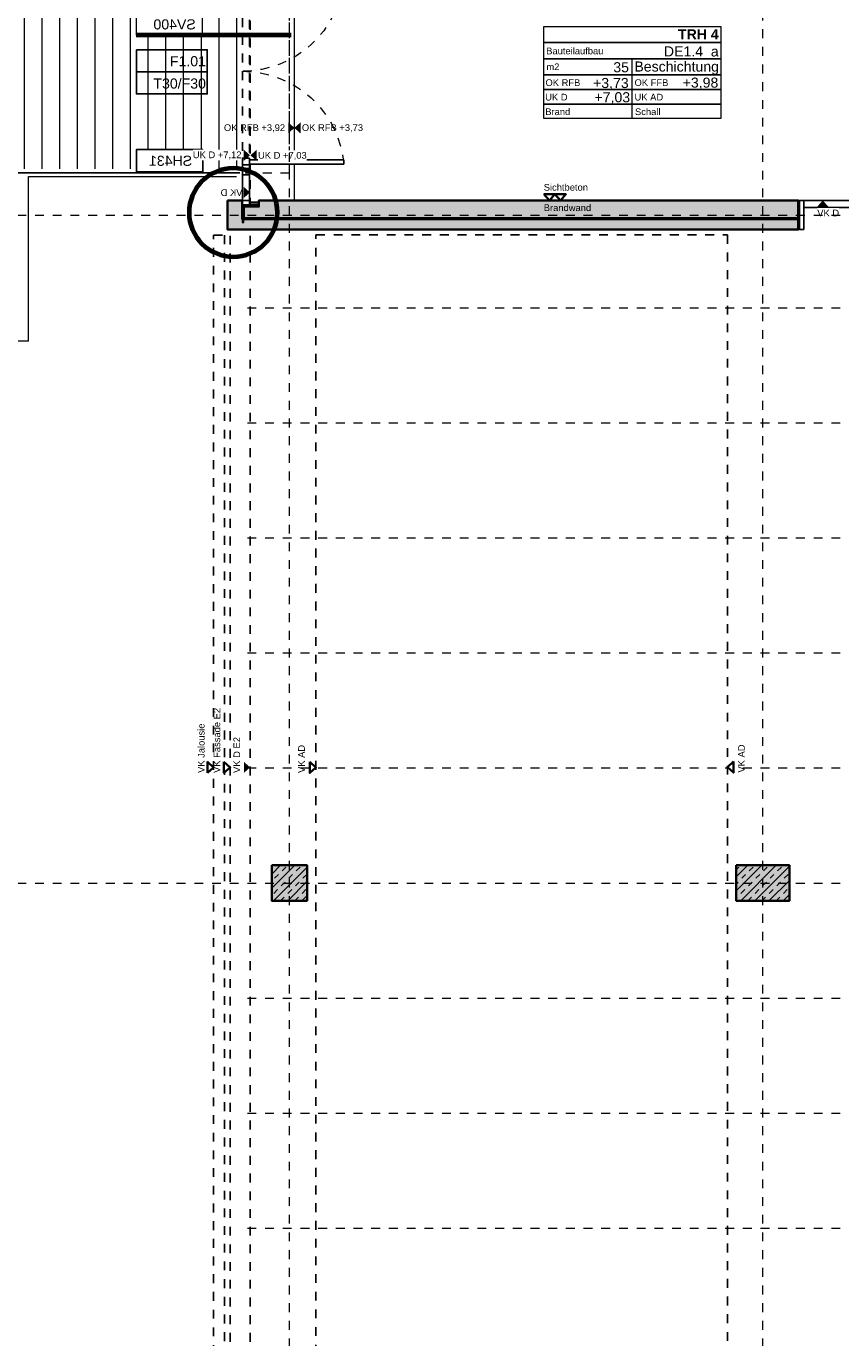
# Model space of a CAD drawing. Header units: metres. Extents: x -13 to 93, y -119 to 25.
# Tile 136 of 175: x 25 to 34, y -70 to -55. Entities that reach past the tile are written whole.
import ezdxf
from ezdxf.enums import TextEntityAlignment as Align

# ---------------------------------------------------------------- set-up
doc = ezdxf.new("R2010")
doc.units = ezdxf.units.M
doc.header["$LTSCALE"] = 0.00508
for name, pattern in [('STYLE_05', [0.19684, 0.069505, -0.127335]), ('STYLE_06', [1.0537, 0.590515, -0.19684, 0.069505, -0.19684]), ('STYLE_11', [0.393677, 0.196838, -0.196838]), ('STYLE_16', [0.625, 0.277778, -0.347222])]:
    doc.linetypes.add(name, pattern=pattern)
for name, color, linetype, lineweight in [('3-0-0 Dämmung', 7, 'Continuous', 18), ('3-2-5 Bodenbeläge', 7, 'Continuous', 18), ('3-3-0-1 AW Beton', 7, 'Continuous', 35), ('3-4-0-1 IW Beton', 7, 'Continuous', 35), ('3-4-3-1 IStützenBeton', 7, 'Continuous', 35), ('3-4-4 ITüren', 7, 'Continuous', 25), ('3-4-9 WSonstiges VED', 7, 'STYLE_11', 25), ('3-5-1-2 DeckenSprung', 7, 'Continuous', 25), ('3-5-4-3 Treppengeländer', 7, 'Continuous', 18), ('3-5-9 DeckenSonstig VED', 7, 'STYLE_11', 25), ('Ans-Kante', 7, 'Continuous', 18), ('Bemaßung-Achsen', 7, 'Continuous', 18), ('Bemaßung-Höhenkoten', 7, 'Continuous', 18), ('Keine', 7, 'Continuous', 18), ('Plan-Achse', 1, 'STYLE_06', 18), ('Plan-Achsen-Fassade', 1, 'STYLE_06', 18), ('Plan-Raumstempel', 7, 'Continuous', 13), ('Plan-Text-Hinweis', 7, 'Continuous', 13)]:
    doc.layers.add(name, color=color, linetype=linetype, lineweight=lineweight)
doc.styles.add('Arial', font='ARIAL.TTF')
doc.styles.add('Arial (bold)', font='ARIALBD.TTF')
pattern_1 = [(45, (0, 0), (0.015875, -0.015875), [])]
pattern_2 = [(-45, (0, 0), (0.015875, 0.015875), [])]
pattern_3 = [(45, (0, 0), (0.16, 0), []), (45, (0.08, 0), (0.16, 0), [0.06, -0.06])]
pattern_4 = [(45, (0, 0), (0.0032, 0), []), (45, (0.0016, 0), (0.0032, 0), [0.0012, -0.0012])]

# ---------------------------------------------------------------- blocks, each defined once
blk = doc.blocks.new('*U18')
at = {"layer": '3-2-5 Bodenbeläge', "color": 9, "linetype": 'Continuous', "lineweight": 18}
for p, q in [((26.064, -47.848), (26.064, -50.048)), ((26.264, -47.848), (26.264, -50.048)), ((26.464, -47.848), (26.464, -50.048)), ((26.664, -47.848), (26.664, -50.048)), ((26.864, -47.848), (26.864, -50.048)), ((27.064, -47.848), (27.064, -50.048)), ((27.264, -47.848), (27.264, -50.048)), ((27.464, -47.848), (27.464, -50.048)), ((27.664, -47.848), (27.664, -50.048)), ((27.864, -47.848), (27.864, -50.048)), ((28.064, -47.848), (28.064, -50.048)), ((28.264, -47.848), (28.264, -50.048)), ((28.464, -47.848), (28.464, -50.048)), ((28.664, -47.848), (28.664, -50.048)), ((28.864, -47.848), (28.864, -50.048)), ((29.064, -47.848), (29.064, -50.048)), ((29.264, -47.848), (29.264, -50.048)), ((29.464, -47.848), (29.464, -50.048)), ((29.664, -47.848), (29.664, -50.048)), ((29.864, -47.848), (29.864, -50.048)), ((30.064, -47.848), (30.064, -50.048)), ((30.264, -47.848), (30.264, -50.048)), ((30.464, -47.848), (30.464, -50.048)), ((30.664, -47.848), (30.664, -50.048)), ((30.864, -47.848), (30.864, -50.048)), ((31.064, -47.848), (31.064, -50.048)), ((31.264, -47.848), (31.264, -50.048)), ((31.464, -47.848), (31.464, -50.048)), ((31.664, -47.848), (31.664, -50.048)), ((31.864, -47.848), (31.864, -50.048)), ((32.064, -47.848), (32.064, -50.048)), ((32.264, -47.848), (32.264, -50.048)), ((32.464, -47.848), (32.464, -50.048)), ((32.664, -47.848), (32.664, -50.048)), ((32.864, -47.848), (32.864, -50.048)), ((33.064, -47.848), (33.064, -50.048)), ((33.264, -47.848), (33.264, -50.048)), ((33.464, -47.848), (33.464, -50.048)), ((33.664, -47.848), (33.664, -50.048)), ((33.864, -47.848), (33.864, -50.048)), ((34.064, -47.848), (34.064, -50.048)), ((34.264, -47.848), (34.264, -50.048)), ((34.464, -47.848), (34.464, -50.048)), ((34.664, -47.848), (34.664, -50.048)), ((34.864, -47.848), (34.864, -50.048)), ((35.064, -47.848), (35.064, -50.048)), ((35.264, -47.848), (35.264, -50.048)), ((35.464, -47.848), (35.464, -50.048)), ((35.664, -47.848), (35.664, -50.048)), ((35.864, -47.848), (35.864, -50.048)), ((36.064, -47.848), (36.064, -50.048)), ((36.264, -47.848), (36.264, -50.048)), ((36.464, -47.848), (36.464, -50.048)), ((36.664, -47.848), (36.664, -50.048)), ((36.864, -47.848), (36.864, -50.048)), ((37.064, -47.848), (37.064, -50.048)), ((37.264, -47.848), (37.264, -50.048)), ((37.464, -47.848), (37.464, -50.048)), ((37.664, -47.848), (37.664, -50.048)), ((37.864, -47.848), (37.864, -50.048)), ((38.064, -47.848), (38.064, -50.048)), ((38.264, -47.848), (38.264, -50.048)), ((38.464, -47.848), (38.464, -50.048)), ((38.664, -47.848), (38.664, -50.048)), ((38.864, -47.848), (38.864, -50.048)), ((39.064, -47.848), (39.064, -50.048)), ((39.264, -47.848), (39.264, -50.048)), ((39.464, -47.848), (39.464, -50.048)), ((39.664, -47.848), (39.664, -50.048)), ((39.864, -47.848), (39.864, -50.048))]:
    blk.add_line(p, q, dxfattribs=at)
blk = doc.blocks.new('S_FV_F30_BT')
at = {"layer": '3-4-4 ITüren', "color": 7, "linetype": 'Continuous'}
blk.add_lwpolyline([(-0.065, 0.33), (-0.015, 0.33), (-0.015, 0), (-0.065, 0)], close=True, dxfattribs=at)
at = {"layer": 'Plan-Text-Hinweis', "insert": (-0.852, 0.074), "char_height": 0.07576, "attachment_point": 1, "line_spacing_factor": 0.970546, "style": 'Arial'}
blk.add_mtext('{\\C7;\\lF30}', dxfattribs=at)
at = {"color": 7, "linetype": 'Continuous'}
blk.add_wipeout([(-1.5, 0.315), (-1.485, 0.315), (-1.485, 0.015), (-1.5, 0.015)], dxfattribs=at).dxf.layer = '3-0-0 Dämmung'
at = {"layer": '3-0-0 Dämmung', "linetype": 'Continuous', "lineweight": 5}
h = blk.add_hatch(dxfattribs=at)
h.set_pattern_fill('D_MMUNG_1_50', style=0, pattern_type=2)
h.set_pattern_definition(pattern_1)
h.paths.add_polyline_path([(-1.5, 0.315), (-1.485, 0.315), (-1.485, 0.015), (-1.5, 0.015)])
at = {"layer": '3-0-0 Dämmung', "linetype": 'Continuous', "lineweight": 13}
h = blk.add_hatch(dxfattribs=at)
h.set_pattern_fill('D_MMUNG_1_50-1', style=0, pattern_type=2)
h.set_pattern_definition(pattern_2)
h.paths.add_polyline_path([(-1.5, 0.315), (-1.485, 0.315), (-1.485, 0.015), (-1.5, 0.015)])
at = {"layer": '3-0-0 Dämmung', "color": 7, "linetype": 'Continuous'}
blk.add_lwpolyline([(-1.5, 0.315), (-1.485, 0.315), (-1.485, 0.015), (-1.5, 0.015)], close=True, dxfattribs=at)
at = {"layer": '3-4-4 ITüren', "color": 7, "linetype": 'Continuous'}
for points in [[(-1.485, 0.33), (-1.435, 0.33), (-1.435, 0), (-1.485, 0)], [(-1.435, 0.08), (-0.065, 0.08), (-0.065, 0), (-1.435, 0)]]:
    blk.add_lwpolyline(points, close=True, dxfattribs=at)
at = {"color": 7, "linetype": 'Continuous'}
blk.add_wipeout([(-0.015, 0.315), (0, 0.315), (0, 0.015), (-0.015, 0.015)], dxfattribs=at).dxf.layer = '3-0-0 Dämmung'
at = {"layer": '3-0-0 Dämmung', "linetype": 'Continuous', "lineweight": 5}
h = blk.add_hatch(dxfattribs=at)
h.set_pattern_fill('D_MMUNG_1_50', style=0, pattern_type=2)
h.set_pattern_definition(pattern_1)
h.paths.add_polyline_path([(-0.015, 0.315), (0, 0.315), (0, 0.015), (-0.015, 0.015)])
at = {"layer": '3-0-0 Dämmung', "linetype": 'Continuous', "lineweight": 13}
h = blk.add_hatch(dxfattribs=at)
h.set_pattern_fill('D_MMUNG_1_50-1', style=0, pattern_type=2)
h.set_pattern_definition(pattern_2)
h.paths.add_polyline_path([(-0.015, 0.315), (0, 0.315), (0, 0.015), (-0.015, 0.015)])
at = {"layer": '3-0-0 Dämmung', "color": 7, "linetype": 'Continuous'}
blk.add_lwpolyline([(-0.015, 0.315), (0, 0.315), (0, 0.015), (-0.015, 0.015)], close=True, dxfattribs=at)
blk = doc.blocks.new('S_Detailverweis H')
at = {"color": 7, "linetype": 'Continuous', "lineweight": 25}
blk.add_wipeout([(0.345, 0.711), (1.095, 0.711), (1.095, 0.461), (0.345, 0.461)], dxfattribs=at).dxf.layer = 'Keine'
at = {"layer": 'Keine', "color": 7, "linetype": 'Continuous', "lineweight": 25}
blk.add_lwpolyline([(0.345, 0.711), (1.095, 0.711), (1.095, 0.461), (0.345, 0.461)], close=True, dxfattribs=at)
at = {"layer": 'Plan-Text-Hinweis', "lineweight": 70}
blk.add_circle((0, 0), 0.5, dxfattribs=at)
at = {"layer": 'Plan-Raumstempel', "color": 7, "style": 'Arial'}
blk.add_attdef('Detailnummer', text='', height=0.114, dxfattribs=at).set_placement((0.465, 0.642), align=Align.TOP_LEFT)
blk = doc.blocks.new('S_Detailverweis V')
at = {"color": 7, "linetype": 'Continuous', "lineweight": 18}
blk.add_wipeout([(0.5, 0.25), (1.25, 0.25), (1.25, 0), (0.5, 0)], dxfattribs=at).dxf.layer = 'Keine'
at = {"layer": 'Bemaßung-Achsen', "lineweight": 70}
blk.add_line((-0.5, 0), (1.25, 0), dxfattribs=at)
at = {"layer": 'Keine', "color": 7, "linetype": 'Continuous', "lineweight": 18}
blk.add_lwpolyline([(0.5, 0.25), (1.25, 0.25), (1.25, 0), (0.5, 0)], close=True, dxfattribs=at)
at = {"layer": 'Plan-Raumstempel', "color": 7, "style": 'Arial'}
blk.add_attdef('Detailnummer', text='', height=0.114, dxfattribs=at).set_placement((0.577, 0.18), align=Align.TOP_LEFT)
blk = doc.blocks.new('*U502')
at = {"layer": 'Plan-Text-Hinweis', "color": 7}
for name, p, values in [('S_Detailverweis V', (-0.053, -0.427), {'Detailnummer': 'SV401'}), ('S_Detailverweis V', (-0.053, -1.303), {'Detailnummer': 'SV400'}), ('S_Detailverweis H', (0.1, -3.307), {'Detailnummer': 'SH431'})]:
    blk.add_blockref(name, p, dxfattribs=at).add_auto_attribs(values)
blk = doc.blocks.new('S_VK Rohbau')
at = {"layer": 'Bemaßung-Höhenkoten', "color": 7, "linetype": 'Continuous', "lineweight": 35}
blk.add_solid([(-0.063, 0.07), (0, 0), (0.062, 0.07)], dxfattribs=at)
blk = doc.blocks.new('*U504')
at = {"layer": 'Keine', "color": 7}
blk.add_blockref('*U502', (0, 0), dxfattribs=at)
at = {"layer": 'Ans-Kante', "color": 7}
blk.add_line((-0.59, -0.25), (-0.59, -3.17), dxfattribs=at)
at = {"layer": 'Plan-Text-Hinweis', "color": 7}
for p, rotation in [((-0.59, -2.35), 90), ((-0.591, -2.35), -90), ((-0.094, -2.66), 90), ((-0.089, -2.66), -90), ((-0.089, -3.08), -90)]:
    blk.add_blockref('S_VK Rohbau', p, dxfattribs=dict(at, rotation=rotation))
at = {"color": 7, "linetype": 'Continuous'}
blk.add_wipeout([(-0.02, 0), (-0.02, -0.2), (0, -0.2), (0, 0)], dxfattribs=at).dxf.layer = '3-0-0 Dämmung'
at = {"layer": '3-0-0 Dämmung', "linetype": 'Continuous', "lineweight": 5}
h = blk.add_hatch(dxfattribs=at)
h.set_pattern_fill('D_MMUNG_1_50', style=0, pattern_type=2)
h.set_pattern_definition(pattern_1)
h.paths.add_polyline_path([(-0.02, 0), (-0.02, -0.2), (0, -0.2), (0, 0)])
at = {"layer": '3-0-0 Dämmung', "linetype": 'Continuous', "lineweight": 13}
h = blk.add_hatch(dxfattribs=at)
h.set_pattern_fill('D_MMUNG_1_50-1', style=0, pattern_type=2)
h.set_pattern_definition(pattern_2)
h.paths.add_polyline_path([(-0.02, 0), (-0.02, -0.2), (0, -0.2), (0, 0)])
at = {"layer": '3-0-0 Dämmung', "color": 7, "linetype": 'Continuous'}
blk.add_lwpolyline([(-0.02, 0), (-0.02, -0.2), (0, -0.2), (0, 0)], close=True, dxfattribs=at)
at = {"layer": '3-5-1-2 DeckenSprung', "linetype": 'STYLE_16'}
blk.add_line((-0.09, -3.24), (-0.09, -0.18), dxfattribs=at)
at = {"color": 7}
blk.add_wipeout([(-0.004, -3.146), (0.243, -3.146), (0.243, -3.024), (-0.004, -3.024)], dxfattribs=at).dxf.layer = 'Plan-Text-Hinweis'
at = {"layer": 'Plan-Text-Hinweis', "color": 7, "insert": (-0.004, -3.044), "char_height": 0.0758, "attachment_point": 1, "line_spacing_factor": 0.970546, "style": 'Arial'}
blk.add_mtext('VK D', dxfattribs=at)
at = {"color": 7, "linetype": 'Continuous'}
for points in [[(-0.19, -0.2), (-0.02, -0.2), (-0.02, -0.18), (-0.19, -0.18)], [(-0.02, -3.42), (-0.02, -3.22), (0, -3.22), (0, -3.42)]]:
    blk.add_wipeout(points, dxfattribs=at).dxf.layer = '3-0-0 Dämmung'
blk.add_wipeout([(-1.148, -0.66), (-0.084, -0.66), (-0.084, -0.71), (-1.148, -0.71)]).dxf.layer = '3-4-4 ITüren'
at = {"layer": '3-0-0 Dämmung', "linetype": 'Continuous', "lineweight": 5}
h = blk.add_hatch(dxfattribs=at)
h.set_pattern_fill('D_MMUNG_1_50', style=0, pattern_type=2)
h.set_pattern_definition(pattern_1)
h.paths.add_polyline_path([(-0.19, -0.2), (-0.02, -0.2), (-0.02, -0.18), (-0.19, -0.18)])
at = {"layer": '3-0-0 Dämmung', "linetype": 'Continuous', "lineweight": 13}
h = blk.add_hatch(dxfattribs=at)
h.set_pattern_fill('D_MMUNG_1_50-1', style=0, pattern_type=2)
h.set_pattern_definition(pattern_2)
h.paths.add_polyline_path([(-0.19, -0.2), (-0.02, -0.2), (-0.02, -0.18), (-0.19, -0.18)])
at = {"layer": '3-0-0 Dämmung', "linetype": 'Continuous', "lineweight": 5}
h = blk.add_hatch(dxfattribs=at)
h.set_pattern_fill('D_MMUNG_1_50', style=0, pattern_type=2)
h.set_pattern_definition(pattern_1)
h.paths.add_polyline_path([(-0.02, -3.42), (-0.02, -3.22), (0, -3.22), (0, -3.42)])
at = {"layer": '3-0-0 Dämmung', "linetype": 'Continuous', "lineweight": 13}
h = blk.add_hatch(dxfattribs=at)
h.set_pattern_fill('D_MMUNG_1_50-1', style=0, pattern_type=2)
h.set_pattern_definition(pattern_2)
h.paths.add_polyline_path([(-0.02, -3.42), (-0.02, -3.22), (0, -3.22), (0, -3.42)])
at = {"layer": '3-0-0 Dämmung', "color": 7, "linetype": 'Continuous'}
for points in [[(-0.19, -0.2), (-0.02, -0.2), (-0.02, -0.18), (-0.19, -0.18)], [(-0.02, -3.42), (-0.02, -3.22), (0, -3.22), (0, -3.42)]]:
    blk.add_lwpolyline(points, close=True, dxfattribs=at)
at = {"layer": '3-4-4 ITüren', "color": 7, "linetype": 'Continuous'}
for points in [[(-0.19, -0.224), (-0.084, -0.224), (-0.084, -0.229), (-0.19, -0.229)], [(-0.084, -0.2), (-0.004, -0.2), (-0.004, -0.25), (-0.084, -0.25)], [(-0.004, -0.206), (0, -0.206), (0, -0.229), (-0.004, -0.229)], [(-0.084, -0.541), (-0.004, -0.541), (-0.004, -0.59), (-0.084, -0.59)], [(-0.084, -0.59), (-0.004, -0.59), (-0.004, -0.654), (-0.084, -0.654)], [(-0.084, -0.654), (-0.004, -0.654), (-0.004, -0.729), (-0.084, -0.729)]]:
    blk.add_lwpolyline(points, close=True, dxfattribs=at)
at = {"layer": '3-4-4 ITüren', "color": 7}
blk.add_lwpolyline([(-0.084, -0.25), (-0.084, -0.541), (-0.004, -0.541), (-0.004, -0.25)], close=True, dxfattribs=at)
at = {"layer": '3-4-4 ITüren'}
blk.add_lwpolyline([(-1.148, -0.66), (-0.084, -0.66), (-0.084, -0.71), (-1.148, -0.71)], close=True, dxfattribs=at)
at = {"layer": '3-4-4 ITüren', "color": 7, "linetype": 'STYLE_05', "lineweight": 18}
blk.add_arc((-0.004, -0.56), 1.15, 184.9456, 270, dxfattribs=at)
at = {"layer": '3-4-9 WSonstiges VED', "color": 7, "linetype": 'STYLE_05'}
blk.add_lwpolyline([(-0.084, -0.729), (-0.084, -2.81), (-0.004, -2.81), (-0.004, -0.729)], close=True, dxfattribs=at)
at = {"color": 7, "linetype": 'Continuous'}
blk.add_wipeout([(-0.19, -3.22), (-0.02, -3.22), (-0.02, -3.24), (-0.19, -3.24)], dxfattribs=at).dxf.layer = '3-0-0 Dämmung'
blk.add_wipeout([(-1.148, -2.71), (-0.084, -2.71), (-0.084, -2.76), (-1.148, -2.76)]).dxf.layer = '3-4-4 ITüren'
at = {"layer": '3-0-0 Dämmung', "linetype": 'Continuous', "lineweight": 5}
h = blk.add_hatch(dxfattribs=at)
h.set_pattern_fill('D_MMUNG_1_50', style=0, pattern_type=2)
h.set_pattern_definition(pattern_1)
h.paths.add_polyline_path([(-0.19, -3.22), (-0.02, -3.22), (-0.02, -3.24), (-0.19, -3.24)])
at = {"layer": '3-0-0 Dämmung', "linetype": 'Continuous', "lineweight": 13}
h = blk.add_hatch(dxfattribs=at)
h.set_pattern_fill('D_MMUNG_1_50-1', style=0, pattern_type=2)
h.set_pattern_definition(pattern_2)
h.paths.add_polyline_path([(-0.19, -3.22), (-0.02, -3.22), (-0.02, -3.24), (-0.19, -3.24)])
at = {"layer": '3-0-0 Dämmung', "color": 7, "linetype": 'Continuous'}
blk.add_lwpolyline([(-0.19, -3.22), (-0.02, -3.22), (-0.02, -3.24), (-0.19, -3.24)], close=True, dxfattribs=at)
at = {"layer": '3-4-4 ITüren'}
blk.add_lwpolyline([(-1.148, -2.71), (-0.084, -2.71), (-0.084, -2.76), (-1.148, -2.76)], close=True, dxfattribs=at)
at = {"layer": '3-4-4 ITüren', "color": 7, "linetype": 'Continuous'}
for points in [[(-0.084, -2.691), (-0.004, -2.691), (-0.004, -2.766), (-0.084, -2.766)], [(-0.084, -2.766), (-0.004, -2.766), (-0.004, -2.83), (-0.084, -2.83)], [(-0.084, -2.83), (-0.004, -2.83), (-0.004, -2.879), (-0.084, -2.879)], [(-0.19, -3.191), (-0.084, -3.191), (-0.084, -3.196), (-0.19, -3.196)], [(-0.084, -3.17), (-0.004, -3.17), (-0.004, -3.22), (-0.084, -3.22)], [(-0.004, -3.191), (0, -3.191), (0, -3.214), (-0.004, -3.214)]]:
    blk.add_lwpolyline(points, close=True, dxfattribs=at)
at = {"layer": '3-4-4 ITüren', "color": 7}
blk.add_lwpolyline([(-0.084, -3.17), (-0.084, -2.879), (-0.004, -2.879), (-0.004, -3.17)], close=True, dxfattribs=at)
at = {"layer": '3-4-4 ITüren', "color": 7, "linetype": 'STYLE_05', "lineweight": 18}
blk.add_arc((-0.004, -2.86), 1.15, 90, 175.0252, dxfattribs=at)
blk = doc.blocks.new('S_Tür_T30_F30_Wiga')
at = {"layer": 'Keine', "color": 7}
blk.add_blockref('*U504', (0, 0), dxfattribs=at)
blk = doc.blocks.new('Stütze Fassade')
at = {"layer": '3-4-3-1 IStützenBeton', "linetype": 'Continuous', "lineweight": 0}
blk.add_hatch(color=255, dxfattribs=at).paths.add_polyline_path([(-0.2, 0.2), (0.2, 0.2), (0.2, -0.2), (-0.2, -0.2)])
at = {"layer": '3-4-3-1 IStützenBeton', "linetype": 'Continuous', "lineweight": 13}
h = blk.add_hatch(dxfattribs=at)
h.set_pattern_fill('STAHLBETON_1_50', style=0, pattern_type=2)
h.set_pattern_definition(pattern_3)
h.paths.add_polyline_path([(-0.2, 0.2), (0.2, 0.2), (0.2, -0.2), (-0.2, -0.2)])
at = {"layer": '3-4-3-1 IStützenBeton'}
blk.add_lwpolyline([(-0.2, 0.2), (0.2, 0.2), (0.2, -0.2), (-0.2, -0.2)], close=True, dxfattribs=at)
blk = doc.blocks.new('Stütze 40_60')
at = {"layer": '3-4-3-1 IStützenBeton', "linetype": 'Continuous', "lineweight": 0}
blk.add_hatch(color=255, dxfattribs=at).paths.add_polyline_path([(-0.3, 0.2), (0.3, 0.2), (0.3, -0.2), (-0.3, -0.2)])
at = {"layer": '3-4-3-1 IStützenBeton', "linetype": 'Continuous', "lineweight": 13}
h = blk.add_hatch(dxfattribs=at)
h.set_pattern_fill('STAHLBETON_1_50', style=0, pattern_type=2)
h.set_pattern_definition(pattern_3)
h.paths.add_polyline_path([(-0.3, 0.2), (0.3, 0.2), (0.3, -0.2), (-0.3, -0.2)])
at = {"layer": '3-4-3-1 IStützenBeton'}
blk.add_lwpolyline([(-0.3, 0.2), (0.3, 0.2), (0.3, -0.2), (-0.3, -0.2)], close=True, dxfattribs=at)
blk = doc.blocks.new('S_VK')
at = {"color": 7, "linetype": 'Continuous', "lineweight": 35}
blk.add_wipeout([(-0.063, 0.07), (0, 0), (0.062, 0.07)], dxfattribs=at).dxf.layer = 'Bemaßung-Höhenkoten'
at = {"layer": 'Bemaßung-Höhenkoten', "color": 7, "linetype": 'Continuous', "lineweight": 35}
blk.add_lwpolyline([(-0.063, 0.07), (0, 0), (0.062, 0.07)], close=True, dxfattribs=at)
blk = doc.blocks.new('*U465')
at = {"color": 7, "linetype": 'Continuous', "lineweight": 35}
blk.add_wipeout([(0.062, 0.07), (0.125, 0), (0.187, 0.07)], dxfattribs=at).dxf.layer = 'Bemaßung-Höhenkoten'
at = {"layer": 'Bemaßung-Höhenkoten', "color": 7, "linetype": 'Continuous', "lineweight": 35}
blk.add_lwpolyline([(0.062, 0.07), (0.125, 0), (0.187, 0.07)], close=True, dxfattribs=at)
at = {"color": 7, "linetype": 'Continuous', "lineweight": 35}
blk.add_wipeout([(-0.063, 0.07), (0, 0), (0.062, 0.07)], dxfattribs=at).dxf.layer = 'Bemaßung-Höhenkoten'
at = {"layer": 'Bemaßung-Höhenkoten', "color": 7, "linetype": 'Continuous', "lineweight": 35}
blk.add_lwpolyline([(-0.063, 0.07), (0, 0), (0.062, 0.07)], close=True, dxfattribs=at)
at = {"layer": 'Plan-Text-Hinweis', "insert": (-0.064, 0.186), "char_height": 0.07576, "attachment_point": 1, "line_spacing_factor": 0.970546, "style": 'Arial'}
blk.add_mtext('{\\C7;\\lSichtbeton}', dxfattribs=at)
blk = doc.blocks.new('Sichtbeton')
at = {"layer": 'Keine', "color": 7}
blk.add_blockref('*U465', (0, 0), dxfattribs=at)
blk = doc.blocks.new('S_Raumstempel')
at = {"layer": 'Plan-Raumstempel'}
blk.add_line((0, -0.511), (0, 0.164), dxfattribs=at)
for points in [[(-1, 0.529), (1, 0.529), (1, 0.347), (-1, 0.347)], [(-1, 0.347), (1, 0.347), (1, 0.164), (-1, 0.164)], [(-1, 0.164), (1, 0.164), (1, -0.018), (-1, -0.018)], [(-1, -0.018), (1, -0.018), (1, -0.183), (-1, -0.183)], [(-1, -0.183), (1, -0.183), (1, -0.347), (-1, -0.347)], [(-1, -0.347), (1, -0.347), (1, -0.511), (-1, -0.511)]]:
    blk.add_lwpolyline(points, close=True, dxfattribs=at)
at = {"layer": 'Plan-Raumstempel', "attachment_point": 1, "style": 'Arial'}
for s, insert, char_height, line_spacing_factor in [('{\\C7;\\lBauteilaufbau}', (-0.973, 0.291), 0.07576, 0.970546), ('{\\C7;\\l }', (-0.594, 0.408), 0.1136, 0.966806), ('{\\C7;\\l m2}', (-1, 0.112), 0.07576, 0.970546), ('{\\C7;\\lOK RFB}', (-0.981, -0.067), 0.07576, 0.970546), ('{\\C7;\\lOK FFB}', (0.026, -0.067), 0.07576, 0.970546), ('{\\C7;\\lUK D}', (-0.984, -0.231), 0.07576, 0.970546), ('{\\C7;\\lUK AD}', (0.026, -0.231), 0.07576, 0.970546), ('{\\C7;\\lBrand}', (-0.983, -0.396), 0.07576, 0.970546), ('{\\C7;\\lSchall}', (0.031, -0.396), 0.07576, 0.970546)]:
    blk.add_mtext(s, dxfattribs=dict(at, insert=insert, char_height=char_height, line_spacing_factor=line_spacing_factor))
at = {"layer": 'Plan-Raumstempel', "style": 'Arial (bold)'}
blk.add_attdef('Raumnummer', text='', height=0.114, dxfattribs=at).set_placement((-0.979, 0.495), align=Align.TOP_LEFT)
at = {"layer": 'Plan-Raumstempel'}
for tag, style, p in [('Raumbezeichnung', 'Arial (bold)', (0.977, 0.499)), ('Bauteilaufbau', 'Arial', (0.977, 0.305)), ('m2', 'Arial', (-0.037, 0.126)), ('Belag', 'Arial', (0.98, 0.134)), ('OK_RFB', 'Arial', (-0.04, -0.052)), ('OK_FFB', 'Arial', (0.973, -0.048)), ('UK_RD', 'Arial', (-0.024, -0.213)), ('UK_FD', 'Arial', (0.971, -0.213)), ('Brand', 'Arial', (-0.028, -0.375)), ('Schall', 'Arial', (0.971, -0.377))]:
    blk.add_attdef(tag, text='', height=0.114, dxfattribs=dict(at, style=style)).set_placement(p, align=Align.TOP_RIGHT)
blk = doc.blocks.new('S_Türnr')
at = {"layer": 'Plan-Text-Hinweis', "color": 7, "linetype": 'Continuous', "lineweight": 25}
for points in [[(-0.4, 0.25), (0.4, 0.25), (0.4, 0), (-0.4, 0)], [(-0.4, 0), (0.4, 0), (0.4, -0.25), (-0.4, -0.25)]]:
    blk.add_lwpolyline(points, close=True, dxfattribs=at)
at = {"layer": 'Keine', "color": 0, "flags": 1}
blk.add_attdef('Plannummer', (-0.4, -0.455), '', height=0.114, dxfattribs=at)
at = {"layer": 'Plan-Raumstempel', "color": 7, "style": 'Arial'}
for tag, p in [('Türnummer', (0.386, 0.177)), ('Brand', (0.386, -0.075))]:
    blk.add_attdef(tag, text='', height=0.114, dxfattribs=at).set_placement(p, align=Align.TOP_RIGHT)

msp = doc.modelspace()

# ---------------------------------------------------------------- linework, layer by layer
at = {"layer": '3-5-4-3 Treppengeländer', "color": 7, "linetype": 'Continuous', "lineweight": 18}
for p, q in [((25.1, -57.065), (27.45, -57.065)), ((25.1, -58.925), (25.1, -57.065)), ((25.1, -58.925), (18.52, -58.925))]:
    msp.add_line(p, q, dxfattribs=at)
at = {"layer": '3-5-9 DeckenSonstig VED', "color": 7, "linetype": 'STYLE_05', "lineweight": 18}
msp.add_lwpolyline([(27.55, -57.025), (28.05, -57.025), (28.05, -54.725), (27.55, -54.725)], dxfattribs=at)
at = {"layer": '3-5-9 DeckenSonstig VED', "color": 7, "linetype": 'STYLE_11', "lineweight": 25}
msp.add_lwpolyline([(27.1925, -57.7275), (27.3175, -57.7275), (27.3175, -82.7725), (27.1925, -82.7725)], close=True, dxfattribs=at)
at = {"layer": '3-5-9 DeckenSonstig VED'}
msp.add_lwpolyline([(28.35, -57.725), (33, -57.725), (33, -82.77), (28.35, -82.77)], close=True, dxfattribs=at)
at = {"layer": 'Plan-Achse'}
msp.add_line((-9.42493716, -65.05), (50.475, -65.05), dxfattribs=at)
at = {"layer": 'Plan-Achsen-Fassade', "color": 9}
for p, q in [((27.575, -58.55), (41.525, -58.55)), ((27.575, -59.85), (41.525, -59.85)), ((27.575, -61.15), (41.525, -61.15)), ((27.575, -62.45), (41.525, -62.45)), ((27.575, -63.75), (41.525, -63.75)), ((27.575, -66.35), (41.525, -66.35)), ((27.575, -67.65), (41.525, -67.65)), ((27.575, -68.95), (41.525, -68.95))]:
    msp.add_line(p, q, dxfattribs=at)

# ---------------------------------------------------------------- block references
at = {"layer": '3-2-5 Bodenbeläge', "color": 7}
msp.add_blockref('*U18', (-12.41363701, -6.93135892), dxfattribs=at)
at = {"layer": '3-4-3-1 IStützenBeton', "color": 7}
for name, p in [('Stütze Fassade', (28.05, -65.05)), ('Stütze 40_60', (33.3999367, -65.05))]:
    msp.add_blockref(name, p, dxfattribs=at)
at = {"layer": 'Plan-Raumstempel', "color": 7}
msp.add_blockref('S_Raumstempel', (31.92447351, -55.89870399), dxfattribs=at).add_auto_attribs({'Belag': 'Beschichtung', 'm2': '35', 'OK_RFB': '+3,73', 'OK_FFB': '+3,98', 'UK_RD': '+7,03', 'Raumbezeichnung': 'TRH 4', 'Bauteilaufbau': 'DE1.4_a'})
at = {"layer": 'Plan-Text-Hinweis', "color": 7, "xscale": -1, "rotation": 90}
msp.add_blockref('S_VK Rohbau', (27.605, -63.74354632), dxfattribs=at)

# ---------------------------------------------------------------- texts
at = {"layer": 'Plan-Text-Hinweis', "char_height": 0.0757622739, "attachment_point": 1, "rotation": 90, "line_spacing_factor": 0.967741, "style": 'Arial'}
for insert in [(28.14840009, -63.80604618), (33.12051824, -63.80177538)]:
    msp.add_mtext('{\\C7;\\lVK AD}', dxfattribs=dict(at, insert=insert))

# ---------------------------------------------------------------- wipeouts: each hides what was drawn before it
at = {"color": 7}
msp.add_wipeout([(33.8, -57.535), (27.515, -57.535), (27.515, -57.545), (33.8, -57.545)], dxfattribs=at).dxf.layer = '3-0-0 Dämmung'

# ---------------------------------------------------------------- next in the draw order: hatches: boundary and pattern name
at = {"layer": '3-0-0 Dämmung', "linetype": 'Continuous', "lineweight": 5}
h = msp.add_hatch(dxfattribs=at)
h.set_pattern_fill('D_MMUNG_1_50', style=0, pattern_type=2)
h.set_pattern_definition([(45, (0, 0), (0.0003175, -0.0003175), [])])
h.paths.add_polyline_path([(33.8, -57.535), (27.515, -57.535), (27.515, -57.545), (33.8, -57.545)])
at = {"layer": '3-0-0 Dämmung', "linetype": 'Continuous', "lineweight": 13}
h = msp.add_hatch(dxfattribs=at)
h.set_pattern_fill('D_MMUNG_1_50-1', style=0, pattern_type=2)
h.set_pattern_definition([(-45, (0, 0), (0.0003175, 0.0003175), [])])
h.paths.add_polyline_path([(33.8, -57.535), (27.515, -57.535), (27.515, -57.545), (33.8, -57.545)])

# ---------------------------------------------------------------- next in the draw order: linework, layer by layer
at = {"layer": '3-0-0 Dämmung', "color": 7}
msp.add_lwpolyline([(33.8, -57.535), (27.515, -57.535), (27.515, -57.545), (33.8, -57.545)], close=True, dxfattribs=at)
at = {"layer": 'Plan-Achse'}
msp.add_line((33.4, -118.5), (33.4, 6.75), dxfattribs=at)

# ---------------------------------------------------------------- next in the draw order: block references
at = {"layer": 'Bemaßung-Höhenkoten', "color": 7, "xscale": -1, "rotation": 90}
msp.add_blockref('S_VK', (28.35, -63.74354632), dxfattribs=at)
at = {"layer": 'Bemaßung-Höhenkoten', "color": 7, "rotation": -90}
msp.add_blockref('S_VK', (33, -63.73927551), dxfattribs=at)

# ---------------------------------------------------------------- next in the draw order: block references
at = {"layer": '3-4-4 ITüren', "color": 7, "xscale": -1}
msp.add_blockref('S_Tür_T30_F30_Wiga', (27.515, -54.165), dxfattribs=at)
at = {"layer": '3-4-4 ITüren', "color": 7, "rotation": 180}
msp.add_blockref('S_FV_F30_BT', (33.8, -57.335), dxfattribs=at)

# ---------------------------------------------------------------- next in the draw order: hatches: boundary and pattern name
at = {"layer": '3-3-0-1 AW Beton', "linetype": 'Continuous', "lineweight": 0}
msp.add_hatch(color=255, dxfattribs=at).paths.add_polyline_path([(27.35, -57.335), (27.515, -57.335), (27.515, -57.545), (33.8, -57.545), (33.8, -57.665), (27.35, -57.665)])
at = {"layer": '3-3-0-1 AW Beton', "linetype": 'Continuous', "lineweight": 13}
h = msp.add_hatch(dxfattribs=at)
h.set_pattern_fill('STAHLBETON_1_50', style=0, pattern_type=2)
h.set_pattern_definition(pattern_4)
h.paths.add_polyline_path([(27.35, -57.335), (27.515, -57.335), (27.515, -57.545), (33.8, -57.545), (33.8, -57.665), (27.35, -57.665)])
at = {"layer": '3-4-0-1 IW Beton', "linetype": 'Continuous', "lineweight": 0}
msp.add_hatch(color=255, dxfattribs=at).paths.add_polyline_path([(27.535, -57.40498414), (27.705, -57.40498414), (27.705, -57.335), (32.44, -57.335), (33.8, -57.335), (33.8, -57.535), (27.535, -57.535)])
at = {"layer": '3-4-0-1 IW Beton', "linetype": 'Continuous', "lineweight": 13}
h = msp.add_hatch(dxfattribs=at)
h.set_pattern_fill('STAHLBETON_1_50', style=0, pattern_type=2)
h.set_pattern_definition(pattern_4)
h.paths.add_polyline_path([(27.535, -57.40498414), (27.705, -57.40498414), (27.705, -57.335), (32.44, -57.335), (33.8, -57.335), (33.8, -57.535), (27.535, -57.535)])

# ---------------------------------------------------------------- next in the draw order: linework, layer by layer
at = {"layer": '3-3-0-1 AW Beton', "color": 7}
msp.add_lwpolyline([(27.35, -57.335), (27.515, -57.335), (27.515, -57.545), (33.8, -57.545), (33.8, -57.665), (27.35, -57.665)], close=True, dxfattribs=at)
at = {"layer": '3-4-0-1 IW Beton', "color": 7}
msp.add_lwpolyline([(27.535, -57.40498414), (27.705, -57.40498414), (27.705, -57.335), (32.44, -57.335), (33.8, -57.335), (33.8, -57.535), (27.535, -57.535)], close=True, dxfattribs=at)
at = {"layer": '3-5-9 DeckenSonstig VED', "color": 7, "linetype": 'Continuous'}
msp.add_line((13.56, -57.025), (27.49, -57.025), dxfattribs=at)
at = {"layer": '3-5-9 DeckenSonstig VED', "color": 7, "linetype": 'STYLE_11'}
for p, q in [((27.38, -82.835), (27.38, -57.665)), ((27.605, -82.835), (27.605, -57.665))]:
    msp.add_line(p, q, dxfattribs=at)
at = {"layer": 'Ans-Kante', "color": 7}
msp.add_line((33.8, -57.335), (35.3, -57.335), dxfattribs=at)

# ---------------------------------------------------------------- next in the draw order: block references
at = {"layer": 'Plan-Text-Hinweis', "color": 7}
msp.add_blockref('S_Türnr', (26.72, -55.88155559), dxfattribs=at).add_auto_attribs({'Türnummer': 'F1.01', 'Brand': 'T30/F30'})

# ---------------------------------------------------------------- next in the draw order: texts
at = {"layer": 'Plan-Text-Hinweis', "color": 7, "char_height": 0.0757622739, "attachment_point": 1, "line_spacing_factor": 0.967741, "style": 'Arial'}
for s, insert in [('OK RFB +3,92', (27.3096399, -56.47489032)), ('OK RFB +3,73', (28.19079493, -56.47432087))]:
    msp.add_mtext(s, dxfattribs=dict(at, insert=insert))

# ---------------------------------------------------------------- next in the draw order: wipeouts: each hides what was drawn before it
at = {"color": 7}
for points in [[(26.95800451, -56.88284719), (27.5072795, -56.88284719), (27.5072795, -56.76113885), (26.95800451, -56.76113885)], [(27.69508233, -56.88872008), (28.24435732, -56.88872008), (28.24435732, -56.76701175), (27.69508233, -56.76701175)]]:
    msp.add_wipeout(points, dxfattribs=at).dxf.layer = 'Plan-Text-Hinweis'
at = {"color": 7, "linetype": 'Continuous'}
msp.add_wipeout([(34.01549986, -57.54068238), (34.26209152, -57.54068238), (34.26209152, -57.41897404), (34.01549986, -57.41897404)], dxfattribs=at).dxf.layer = 'Plan-Text-Hinweis'

# ---------------------------------------------------------------- next in the draw order: linework, layer by layer
at = {"layer": 'Plan-Achse'}
for p, q in [((28.05, -118.5), (28.05, 6.75)), ((-9.42493716, -57.5), (50.475, -57.5))]:
    msp.add_line(p, q, dxfattribs=at)

# ---------------------------------------------------------------- next in the draw order: block references
at = {"layer": 'Bemaßung-Höhenkoten', "color": 5, "xscale": -1, "rotation": 90}
msp.add_blockref('S_VK', (27.38, -63.74354632), dxfattribs=at)
at = {"layer": 'Plan-Text-Hinweis', "color": 7}
msp.add_blockref('Sichtbeton', (30.98792411, -57.335), dxfattribs=at)
at = {"layer": 'Plan-Text-Hinweis', "color": 7, "xscale": -1, "rotation": 180}
msp.add_blockref('S_VK Rohbau', (34.078, -57.335), dxfattribs=at)

# ---------------------------------------------------------------- next in the draw order: texts
at = {"layer": 'Plan-Text-Hinweis', "color": 7, "char_height": 0.075762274, "attachment_point": 1, "line_spacing_factor": 0.967741, "style": 'Arial'}
for s, insert in [('UK D +7,12', (26.95800451, -56.78168491)), ('UK D +7,03', (27.69508233, -56.78755781)), ('VK D', (34.01549986, -57.4395201))]:
    msp.add_mtext(s, dxfattribs=dict(at, insert=insert))

# ---------------------------------------------------------------- next in the draw order: texts
at = {"layer": 'Plan-Text-Hinweis', "insert": (30.9244071, -57.37969189), "char_height": 0.0757622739, "attachment_point": 1, "line_spacing_factor": 0.967741, "style": 'Arial'}
msp.add_mtext('{\\C7;\\lBrandwand}', dxfattribs=at)
at = {"layer": 'Plan-Text-Hinweis', "color": 7, "attachment_point": 1, "rotation": 90, "line_spacing_factor": 0.967741, "style": 'Arial'}
for s, insert, char_height in [('VK Fassade E2', (27.19210565, -63.80604618), 0.0757622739), ('VK D E2', (27.41710565, -63.80604618), 0.075762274)]:
    msp.add_mtext(s, dxfattribs=dict(at, insert=insert, char_height=char_height))

# ---------------------------------------------------------------- next in the draw order: block references
at = {"layer": 'Bemaßung-Höhenkoten', "color": 7, "rotation": 90}
msp.add_blockref('S_VK', (27.1925, -63.74354605), dxfattribs=at)

# ---------------------------------------------------------------- next in the draw order: texts
at = {"layer": 'Plan-Text-Hinweis', "color": 7, "insert": (27.01469189, -63.80604618), "char_height": 0.0757622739, "attachment_point": 1, "rotation": 90, "line_spacing_factor": 0.967741, "style": 'Arial'}
msp.add_mtext('VK Jalousie', dxfattribs=at)

doc.saveas('drawing.dxf')
